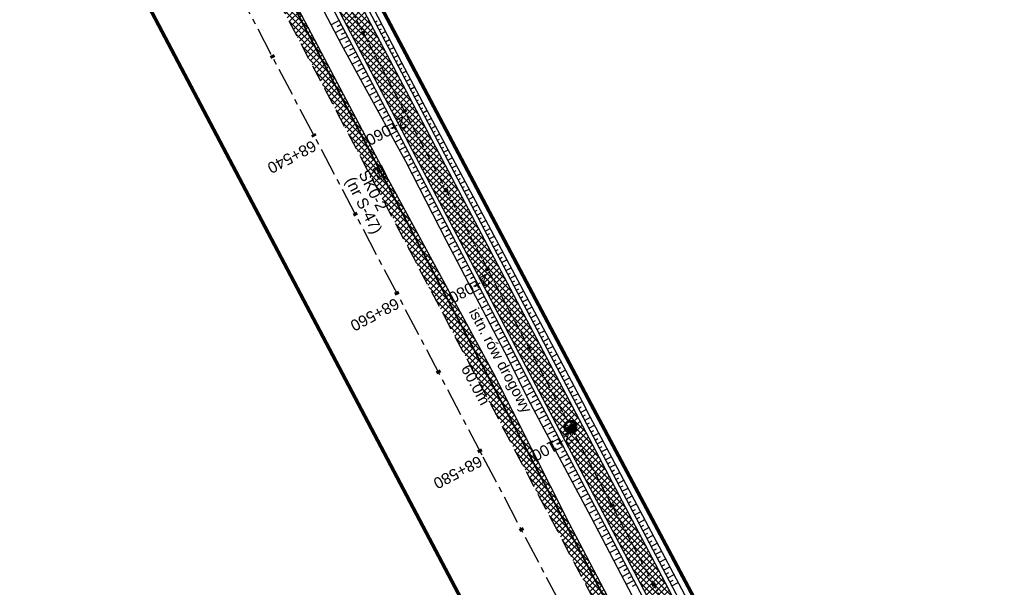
# Model space of a CAD drawing. Header units: metres. Extents: x 7529682 to 7533711, y 5721186 to 5727842.
# Tile 55 of 110: x 7530634 to 7530745, y 5725925 to 5725989. Entities that reach past the tile are written whole.
import ezdxf

# ---------------------------------------------------------------- set-up
doc = ezdxf.new("R2010")
doc.units = ezdxf.units.M
for name, pattern in [('817-dzialki-09-05-04$0$HIDDEN', [0.375, 0.25, -0.125]), ('CENTER', [50.8, 31.75, -6.35, 6.35, -6.35]), ('HIDDEN', [9.525, 6.35, -3.175])]:
    doc.linetypes.add(name, pattern=pattern)
for name, color, linetype in [('C-DROGI-SYTUACJA-ETYKIETY', 7, 'Continuous'), ('D-hatch-pobocza', 131, 'Continuous'), ('D-pobocza', 7, 'Continuous'), ('D-skarpa', 7, 'Continuous'), ('D-skarpa-kreskowanie', 7, 'Continuous')]:
    doc.layers.add(name, color=color, linetype=linetype)
doc.layers.add('D-hatch-ciag-pieszo-rowerowy', color=7, linetype='Continuous', lineweight=13, true_color=0xff9f80)
doc.layers.add('D-LR-etap-III', color=7, linetype='817-dzialki-09-05-04$0$HIDDEN', lineweight=50, true_color=0xff1aff)
for name, color, linetype, lineweight in [('D-krawędzie', 7, 'Continuous', 30), ('D-obrzeża', 7, 'Continuous', 30), ('D-opisy', 7, 'Continuous', 30), ('D-oś', 10, 'CENTER', 30), ('Sieci-T-kanal technologiczny', 4, 'kt kanał technologiczny', 30)]:
    doc.layers.add(name, color=color, linetype=linetype, lineweight=lineweight)
for name, color, linetype, true_color in [('D-opis-KT-dlugosci', 7, 'Continuous', 0xff8000), ('D-opis-KT-studnie', 7, 'Continuous', 0xff8000), ('poprzeczki', 7, 'Continuous', 0x0000c7)]:
    doc.layers.add(name, color=color, linetype=linetype, true_color=true_color)
doc.styles.add('ARIAL', font='arial.ttf', dxfattribs={"height": 1})
doc.styles.get("Standard").update_dxf_attribs({"font": 'arial.ttf'})
doc.linetypes.add('kt kanał technologiczny', pattern='A,1,-0.8,["kt",Standard,S=0.5,R=0,X=-0.7,Y=-0.15],-0.3', length=2.1)
pattern_1 = [(45, (0, 0), (-0.33675960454, 0.33675960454), []), (135, (0, 0), (-0.33675960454, -0.33675960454), [])]

# ---------------------------------------------------------------- blocks, each defined once
blk = doc.blocks.new('AeccTickLine')
at = {"color": 0, "linetype": 'ByBlock', "lineweight": -2}
blk.add_line((0, 1), (0, -1), dxfattribs=at)
blk = doc.blocks.new('kilometraz')
at = {"linetype": 'ByBlock', "lineweight": -2}
blk.add_hatch(color=0, dxfattribs=at).paths.add_polyline_path([(0, -0.28125, 0.41421356), (0.28125, 0, 0.41421356), (0, 0.28125)])
at = {"color": 0, "linetype": 'ByBlock', "lineweight": -2}
blk.add_line((0, 0.28125), (0, -0.28125), dxfattribs=at)
blk.add_circle((0, 0), 0.28125, dxfattribs=at)
blk = doc.blocks.new('SKR2')
at = {"layer": 'Sieci-T-kanal technologiczny', "color": 2, "lineweight": 25}
for points in [[(0.03, -0.19), (0.96, -1.15), (0.28, -1.81), (-0.65, -0.84)], [(-0.04, -0.54), (0.61, -1.21), (0.23, -1.57), (-0.41, -0.9)]]:
    blk.add_lwpolyline(points, close=True, dxfattribs=at)
blk.add_lwpolyline([(-0.09, -1.23), (0.28, -0.87)], dxfattribs=at)

msp = doc.modelspace()

# ---------------------------------------------------------------- hatches: boundary and pattern name
at = {"layer": 'D-hatch-ciag-pieszo-rowerowy'}
h = msp.add_hatch(dxfattribs=at)
h.set_pattern_fill('ANSI37', color=256, scale=0.15, style=0)
h.set_pattern_definition(pattern_1)
h.paths.add_polyline_path([(7530664.91, 5726005.01, 0.00515), (7530662.07, 5726010.5), (7530653.61, 5726026.49, -0.00515), (7530650.77, 5726031.98), (7530649.25, 5726035), (7530648.14, 5726034.44), (7530649.66, 5726031.42, 0.00515), (7530652.49, 5726025.93), (7530660.96, 5726009.94, -0.00515), (7530663.79, 5726004.45), (7530666.94, 5725998.21), (7530691.54, 5725951.45), (7530692.66, 5725952.01), (7530668.05, 5725998.78)])
h.paths.add_polyline_path([(7530663.79, 5726004.45, 0.00515), (7530660.96, 5726009.94), (7530652.49, 5726025.93, -0.00515), (7530649.66, 5726031.42), (7530648.14, 5726034.44), (7530647.02, 5726033.88), (7530648.54, 5726030.86, 0.00515), (7530651.37, 5726025.37), (7530659.84, 5726009.38, -0.00515), (7530662.68, 5726003.89), (7530665.83, 5725997.63), (7530690.43, 5725950.89), (7530691.54, 5725951.45), (7530666.94, 5725998.21)])
h = msp.add_hatch(dxfattribs=at)
h.set_pattern_fill('ANSI37', color=256, scale=0.15, style=0)
h.set_pattern_definition(pattern_1)
h.paths.add_polyline_path([(7530714.41, 5725910.76), (7530696.21, 5725945.27), (7530692.66, 5725952.01), (7530691.54, 5725951.45), (7530695.1, 5725944.69), (7530713.31, 5725910.18), (7530731.23, 5725876.24), (7530749.94, 5725840.8), (7530759.63, 5725822.46), (7530760.74, 5725823.04), (7530751.05, 5725841.38), (7530732.33, 5725876.83)])
h.paths.add_polyline_path([(7530713.31, 5725910.18), (7530695.1, 5725944.69), (7530691.54, 5725951.45), (7530690.43, 5725950.89), (7530693.99, 5725944.1), (7530712.2, 5725909.6), (7530730.12, 5725875.66), (7530748.84, 5725840.22), (7530758.52, 5725821.88), (7530759.63, 5725822.46), (7530749.94, 5725840.8), (7530731.23, 5725876.24)])
at = {"layer": 'D-hatch-pobocza'}
h = msp.add_hatch(dxfattribs=at)
h.set_pattern_fill('ANSI37', color=256, scale=0.15, style=0)
h.set_pattern_definition(pattern_1)
h.paths.add_polyline_path([(7530720.98, 5725884.44), (7530708.37, 5725908.34), (7530695.8, 5725932.28), (7530687.36, 5725949.02), (7530675.51, 5725970.87), (7530663.29, 5725994.02), (7530649.63, 5726020.19), (7530635.9, 5726046.17), (7530600.69, 5726114.06), (7530599.74, 5726113.51), (7530641.56, 5726032.01), (7530660.96, 5725995.07), (7530689.13, 5725941.54), (7530707.34, 5725907.03), (7530725.26, 5725873.09), (7530743.97, 5725837.65), (7530770.53, 5725787.12), (7530787.86, 5725754.27), (7530809.81, 5725712.7), (7530812.03, 5725712.54), (7530798.84, 5725737.15), (7530787.35, 5725758.8), (7530776.05, 5725780.2), (7530760.43, 5725809.79), (7530749.22, 5725830.63), (7530733.52, 5725861.06)])

# ---------------------------------------------------------------- linework, layer by layer
at = {"layer": 'D-krawędzie', "linetype": 'HIDDEN', "ltscale": 0.3, "flags": 128}
msp.add_lwpolyline([(7530572.01, 5726166.06), (7530599.74, 5726113.52), (7530641.56, 5726032.01), (7530660.96, 5725995.07), (7530689.13, 5725941.54), (7530707.34, 5725907.03), (7530725.26, 5725873.09), (7530743.97, 5725837.65), (7530770.53, 5725787.12), (7530787.86, 5725754.27), (7530809.9, 5725712.54), (7530824.74, 5725684.39), (7530840.86, 5725653.69), (7530860.68, 5725616.15), (7530865.28, 5725607.39), (7530878.05, 5725583.08), (7530918.17, 5725507.18), (7530950.16, 5725446.31), (7530993.42, 5725364.26), (7531022.77, 5725308.72), (7531053.81, 5725249.87), (7531081.17, 5725197.87), (7531103.9, 5725154.54), (7531128.12, 5725108.45), (7531149.3, 5725068.25), (7531167.38, 5725033.77), (7531197.16, 5724976.99), (7531228.15, 5724918.03), (7531253.15, 5724870.49), (7531286.8, 5724806.65), (7531306.74, 5724768.66), (7531335.09, 5724714.65), (7531357.32, 5724672.44), (7531373.64, 5724641.45), (7531392.16, 5724606), (7531418.48, 5724555.85), (7531439.73, 5724515.58), (7531476.36, 5724446.19), (7531491.8, 5724416.76), (7531531.9, 5724339.93), (7531557.23, 5724291.66), (7531569.85, 5724267.58), (7531591.38, 5724226.55), (7531610, 5724191.1), (7531616.88, 5724178), (7531629.98, 5724153.03), (7531641.01, 5724132.02), (7531664.91, 5724087.62), (7531677.64, 5724064.79), (7531683.11, 5724054.99), (7531686.75, 5724048.18), (7531695.45, 5724031.7), (7531703.75, 5724015.92), (7531709.21, 5724005.51), (7531719.39, 5723986.15), (7531726.3, 5723973), (7531732.74, 5723960.74), (7531735.13, 5723956.19)], dxfattribs=at)
at = {"layer": 'D-LR-etap-III', "ltscale": 10, "flags": 128}
msp.add_lwpolyline([(7531750.47, 5723895.1, 0.4, 0.4, 0), (7531750.5, 5723895.13, 0.4, 0.4, 0), (7531682.71, 5724022.92, 0.4, 0.4, 0), (7531619.18, 5724147.2, 0.4, 0.4, 0), (7531592.31, 5724198.49, 0.4, 0.4, 0), (7531553.26, 5724272.92, 0.4, 0.4, 0), (7531504.02, 5724366.79, 0.4, 0.4, 0), (7531482.09, 5724407.62, 0.4, 0.4, 0), (7531412.35, 5724541.18, 0.4, 0.4, 0), (7531388.46, 5724586.93, 0.4, 0.4, 0), (7531345.12, 5724669.94, 0.4, 0.4, 0), (7531127.66, 5725081.67, 0.4, 0.4, 0), (7531059.25, 5725211.04, 0.4, 0.4, 0), (7531008.01, 5725307.95, 0.4, 0.4, 0), (7530964.18, 5725390.84, 0.4, 0.4, 0), (7530914.56, 5725484.68, 0.4, 0.4, 0), (7530865.24, 5725577.49, 0.4, 0.4, 0), (7530840.09, 5725624.06, 0.4, 0.4, 0), (7530802.56, 5725694.92, 0.4, 0.4, 0), (7530755.54, 5725787.51, 0.4, 0.4, 0), (7530708.72, 5725876.3, 0.4, 0.4, 0), (7530695.12, 5725902.09, 0.4, 0.4, 0), (7530642.91, 5726001.08, 0.4, 0.4, 0), (7530634.93, 5726016.15, 0.4, 0.4, 0), (7530610.82, 5726061.93, 0.4, 0.4, 0), (7530610.82, 5726061.93, 0.4, 0.4, 0), (7530607.21, 5726063.51, 0.4, 0.4, 0), (7530597.42, 5726080.68, 0.4, 0.4, 0), (7530591.16, 5726088.44, 0.4, 0.4, 0), (7530581.28, 5726107.21, 0.4, 0.4, 0), (7530571.29, 5726130.56, 0.4, 0.4, 0), (7530549.55, 5726171.53, 0.4, 0.4, 0), (7530531.01, 5726206.47, 0.4, 0.4, 0), (7530516.46, 5726236.02, 0.4, 0.4, 0), (7530500.8, 5726266.14, 0.4, 0.4, 0), (7530491.35, 5726283.94, 0.4, 0.4, 0), (7530482.4, 5726303.41, 0.4, 0.4, 0), (7530482.4, 5726303.41, 0.4, 0.4, 0), (7530450.41, 5726357.28, 0.4, 0.4, 0), (7530397.76, 5726458.5, 0.4, 0.4, 0), (7530334.71, 5726583.66, 0.4, 0.4, 0), (7530303.94, 5726645.17, 0.4, 0.4, 0), (7530300.51, 5726651.78, 0.4, 0.4, 0), (7530289.21, 5726671.97, 0.4, 0.4, 0), (7530281.54, 5726685.57, 0.4, 0.4, 0), (7530261.37, 5726724.16, 0.4, 0.4, 0), (7530254.03, 5726738.21, 0.4, 0.4, 0), (7530197.22, 5726845.06, 0.4, 0.4, 0), (7530194.71, 5726849.15, 0.4, 0.4, 0), (7530195.92, 5726850.75, 0.4, 0.4, 0), (7530170.55, 5726892.96, 0.4, 0.4, 0), (7530143.17, 5726945.07, 0.4, 0.4, 0), (7530105.06, 5727018.32, 0.4, 0.4, 0), (7530100.06, 5727027.16, 0.4, 0.4, 0), (7530062.32, 5727099.63, 0.4, 0.4, 0), (7530015.38, 5727189.42, 0.4, 0.4, 0), (7529983.21, 5727250.21, 0.4, 0.4, 0), (7529953.28, 5727306.75, 0.4, 0.4, 0), (7529900.67, 5727406.16, 0.4, 0.4, 0), (7529890.63, 5727425.13, 0.4, 0.4, 0), (7529875.16, 5727454.43, 0.4, 0.4, 0), (7529857.56, 5727487.79, 0.4, 0.4, 0), (7529835.19, 5727530.19, 0.4, 0.4, 0), (7529811.74, 5727574.66, 0.4, 0.4, 0), (7529792.1, 5727611.92, 0.4, 0.4, 0), (7529768.07, 5727657.47, 0.4, 0.4, 0), (7529755.21, 5727682.13, 0.4, 0.4, 0), (7529753.31, 5727681.13, 0.4, 0.4, 0), (7529739.21, 5727707.77, 0.4, 0.4, 0), (7529735.39, 5727711.25, 0.4, 0.4, 0), (7529725.42, 5727730.2, 0.4, 0.4, 0), (7529723.55, 5727729.88, 0.4, 0.4, 0), (7529695.57, 5727782.93, 0.4, 0.4, 0), (7529717.68, 5727794.02, 0.4, 0.4, 0), (7529736.27, 5727758.65, 0.4, 0.4, 0), (7529736.27, 5727758.65, 0.4, 0.4, 0), (7529744.51, 5727750.41, 0.4, 0.4, 0), (7529744.51, 5727750.41, 0.4, 0.4, 0), (7529750.28, 5727738.55, 0.4, 0.4, 0), (7529777.11, 5727687.57, 0.4, 0.4, 0), (7529796.52, 5727651.33, 0.4, 0.4, 0), (7529814.94, 5727616.79, 0.4, 0.4, 0), (7529839.01, 5727572.3, 0.4, 0.4, 0), (7529860.62, 5727532.51, 0.4, 0.4, 0), (7529882.35, 5727491.5, 0.4, 0.4, 0), (7529904.87, 5727449.1, 0.4, 0.4, 0), (7529920.75, 5727418.88, 0.4, 0.4, 0), (7529946.68, 5727368.55, 0.4, 0.4, 0), (7529972.02, 5727320.57, 0.4, 0.4, 0), (7529987.74, 5727290.15, 0.4, 0.4, 0), (7529996.5, 5727273.66, 0.4, 0.4, 0), (7530017.54, 5727234.2, 0.4, 0.4, 0), (7530033.05, 5727204.86, 0.4, 0.4, 0), (7530051.62, 5727170.22, 0.4, 0.4, 0), (7530069.28, 5727137.02, 0.4, 0.4, 0), (7530089.39, 5727097.53, 0.4, 0.4, 0), (7530109.71, 5727060.75, 0.4, 0.4, 0), (7530136.77, 5727011.64, 0.4, 0.4, 0), (7530162.45, 5726962.74, 0.4, 0.4, 0), (7530187.67, 5726916.99, 0.4, 0.4, 0), (7530207.82, 5726879.34, 0.4, 0.4, 0), (7530230.63, 5726834.52, 0.4, 0.4, 0), (7530262.29, 5726776.62, 0.4, 0.4, 0), (7530277.51, 5726760.21, 0.4, 0.4, 0), (7530286.04, 5726744.11, 0.4, 0.4, 0), (7530288.1, 5726735.88, 0.4, 0.4, 0), (7530290.39, 5726725.05, 0.4, 0.4, 0), (7530296.18, 5726713.58, 0.4, 0.4, 0), (7530302.73, 5726701.18, 0.4, 0.4, 0), (7530325.69, 5726657.47, 0.4, 0.4, 0), (7530343.24, 5726623.65, 0.4, 0.4, 0), (7530360.23, 5726591.75, 0.4, 0.4, 0), (7530383.21, 5726548.06, 0.4, 0.4, 0), (7530406.02, 5726503.61, 0.4, 0.4, 0), (7530427.46, 5726462.62, 0.4, 0.4, 0), (7530447.93, 5726424.39, 0.4, 0.4, 0), (7530471.13, 5726379.92, 0.4, 0.4, 0), (7530490.5, 5726343.03, 0.4, 0.4, 0), (7530509.5, 5726306.73, 0.4, 0.4, 0), (7530529.89, 5726267.24, 0.4, 0.4, 0), (7530543.85, 5726238.99, 0.4, 0.4, 0), (7530554.81, 5726218.94, 0.4, 0.4, 0), (7530559.03, 5726212.22, 0.4, 0.4, 0), (7530563.06, 5726206.41, 0.4, 0.4, 0), (7530566.93, 5726200.46, 0.4, 0.4, 0), (7530569.77, 5726194.9, 0.4, 0.4, 0), (7530571.47, 5726191.28, 0.4, 0.4, 0), (7530572.84, 5726188.02, 0.4, 0.4, 0), (7530575.3, 5726182.03, 0.4, 0.4, 0), (7530579.74, 5726173.31, 0.4, 0.4, 0), (7530583.3, 5726167.41, 0.4, 0.4, 0), (7530593.4, 5726163.33, 0.4, 0.4, 0), (7530598.62, 5726155.26, 0.4, 0.4, 0), (7530608.26, 5726140.5, 0.4, 0.4, 0), (7530603.27, 5726136.83, 0.4, 0.4, 0), (7530606.53, 5726131.84, 0.4, 0.4, 0), (7530604.24, 5726124.22, 0.4, 0.4, 0), (7530605.85, 5726121.63, 0.4, 0.4, 0), (7530608.97, 5726116.16, 0.4, 0.4, 0), (7530618.11, 5726097.79, 0.4, 0.4, 0), (7530651.21, 5726034.96, 0.4, 0.4, 0), (7530670.24, 5725998.61, 0.4, 0.4, 0), (7530698.08, 5725945.95, 0.4, 0.4, 0), (7530716.51, 5725911.31, 0.4, 0.4, 0), (7530735.22, 5725875.67, 0.4, 0.4, 0), (7530752.5, 5725842.15, 0.4, 0.4, 0), (7530778.31, 5725793.5, 0.4, 0.4, 0), (7530797.5, 5725756.38, 0.4, 0.4, 0), (7530812.52, 5725728.29, 0.4, 0.4, 0), (7530820.04, 5725713.16, 0.4, 0.4, 0), (7530822.42, 5725710.19, 0.4, 0.4, 0), (7530833.15, 5725688.8, 0.4, 0.4, 0), (7530849.63, 5725656.16, 0.4, 0.4, 0), (7530867.98, 5725621.96, 0.4, 0.4, 0), (7530872.63, 5725612.89, 0.4, 0.4, 0), (7530880.35, 5725597.59, 0.4, 0.4, 0), (7530883.84, 5725593.39, 0.4, 0.4, 0), (7530891.78, 5725587.76, 0.4, 0.4, 0), (7530895.04, 5725584.28, 0.4, 0.4, 0), (7530897.03, 5725580.94, 0.4, 0.4, 0), (7530900.95, 5725579.95, 0.4, 0.4, 0), (7530904.81, 5725571.98, 0.4, 0.4, 0), (7530903.68, 5725568.57, 0.4, 0.4, 0), (7530908.9, 5725558.84, 0.4, 0.4, 0), (7530910.25, 5725545.67, 0.4, 0.4, 0), (7530912.87, 5725538.65, 0.4, 0.4, 0), (7530945.28, 5725478.46, 0.4, 0.4, 0), (7530959.69, 5725450.25, 0.4, 0.4, 0), (7531002.83, 5725368.19, 0.4, 0.4, 0), (7531044.7, 5725290.31, 0.4, 0.4, 0), (7531064.1, 5725253.21, 0.4, 0.4, 0), (7531083.01, 5725216.68, 0.4, 0.4, 0), (7531113.01, 5725158.47, 0.4, 0.4, 0), (7531137.36, 5725113.07, 0.4, 0.4, 0), (7531150.83, 5725086.71, 0.4, 0.4, 0), (7531159.75, 5725076.64, 0.4, 0.4, 0), (7531166.31, 5725074.58, 0.4, 0.4, 0), (7531172.29, 5725062.58, 0.4, 0.4, 0), (7531170.59, 5725055.61, 0.4, 0.4, 0), (7531173.73, 5725044.08, 0.4, 0.4, 0), (7531215.34, 5724964.86, 0.4, 0.4, 0), (7531238.05, 5724921.68, 0.4, 0.4, 0), (7531262.39, 5724875.28, 0.4, 0.4, 0), (7531295.59, 5724811.27, 0.4, 0.4, 0), (7531348.49, 5724712.36, 0.4, 0.4, 0), (7531363.74, 5724682.68, 0.4, 0.4, 0), (7531366.99, 5724675.87, 0.4, 0.4, 0), (7531382.54, 5724646.11, 0.4, 0.4, 0), (7531401.3, 5724610.87, 0.4, 0.4, 0), (7531428.96, 5724558.86, 0.4, 0.4, 0), (7531449.11, 5724520.4, 0.4, 0.4, 0), (7531477.29, 5724465.83, 0.4, 0.4, 0), (7531501, 5724421.11, 0.4, 0.4, 0), (7531512.12, 5724400.55, 0.4, 0.4, 0), (7531513.78, 5724396.76, 0.4, 0.4, 0), (7531526.32, 5724379.39, 0.4, 0.4, 0), (7531566.78, 5724302.74, 0.4, 0.4, 0), (7531612.28, 5724225.61, 0.4, 0.4, 0), (7531620.49, 5724210.55, 0.4, 0.4, 0), (7531631.58, 5724196.26, 0.4, 0.4, 0), (7531653.48, 5724152.43, 0.4, 0.4, 0), (7531661.15, 5724128.49, 0.4, 0.4, 0), (7531673.88, 5724101.19, 0.4, 0.4, 0), (7531684.69, 5724081.18, 0.4, 0.4, 0), (7531699.21, 5724051.17, 0.4, 0.4, 0), (7531704.03, 5724040.58, 0.4, 0.4, 0), (7531704.03, 5724040.58, 0.4, 0.4, 0), (7531703.91, 5724037.17, 0.4, 0.4, 0), (7531736.42, 5723969.23, 0.4, 0.4, 0), (7531738.29, 5723967.7, 0.4, 0.4, 0), (7531742.18, 5723962.35, 0.4, 0.4, 0), (7531744.29, 5723958.62, 0.4, 0.4, 0), (7531755.39, 5723944.19, 0.4, 0.4, 0), (7531758.69, 5723936.76, 0.4, 0.4, 0), (7531780.08, 5723929.25, 0.4, 0.4, 0), (7531792.61, 5723906.34, 0.4, 0.4, 0), (7531792.61, 5723906.34, 0.4, 0.4, 0), (7531756.96, 5723883.06, 0.4, 0.4, 0), (7531750.46, 5723895.13, 0.4, 0.4, 0), (7531750.46, 5723895.13, 0, 0, 0)], format="xyseb", dxfattribs=at)
at = {"layer": 'D-obrzeża'}
for points in [[(7530816.72, 5725716.02), (7530808.34, 5725732.53, 0.004099), (7530806.08, 5725736.9), (7530794.94, 5725758), (7530777.71, 5725790.9), (7530751.05, 5725841.38), (7530732.33, 5725876.83), (7530714.41, 5725910.76), (7530696.21, 5725945.27), (7530668.05, 5725998.78), (7530664.91, 5726005.01, 0.00515), (7530662.07, 5726010.5), (7530653.61, 5726026.49, -0.00515), (7530650.77, 5726031.98), (7530642.16, 5726049.1), (7530627.43, 5726076.94), (7530607.07, 5726115.58, 0.017191), (7530603.66, 5726121.55), (7530600.46, 5726126.73, -0.223174), (7530600.17, 5726129.27), (7530602.62, 5726136.56), (7530601.53, 5726138.66)], [(7530597.42, 5726127.91, 0.123992), (7530598.09, 5726125.82), (7530601.49, 5726120.31, -0.017191), (7530604.9, 5726114.34), (7530625.21, 5726075.79), (7530639.93, 5726047.96), (7530648.54, 5726030.86, 0.00515), (7530651.37, 5726025.37), (7530659.84, 5726009.38, -0.00515), (7530662.68, 5726003.89), (7530665.83, 5725997.63), (7530693.99, 5725944.1), (7530712.2, 5725909.6), (7530730.12, 5725875.66), (7530748.84, 5725840.22), (7530775.5, 5725789.74), (7530792.73, 5725756.83), (7530803.87, 5725735.73, -0.004099), (7530806.13, 5725731.36), (7530819.01, 5725705.98)]]:
    msp.add_lwpolyline(points, format="xyb", dxfattribs=at)
at = {"layer": 'D-oś', "ltscale": 0.1}
msp.add_lwpolyline([(7530915.08, 5725505.55), (7530874.95, 5725581.45), (7530862.19, 5725605.76), (7530857.58, 5725614.52), (7530837.76, 5725652.06), (7530821.64, 5725682.76), (7530806.8, 5725710.91), (7530784.77, 5725752.63), (7530767.43, 5725785.49), (7530740.87, 5725836.02), (7530722.16, 5725871.46), (7530704.24, 5725905.4), (7530686.03, 5725939.91), (7530657.86, 5725993.44), (7530638.45, 5726030.39), (7530594.85, 5726110.89), (7530594.85, 5726110.89), (7530594.85, 5726110.89), (7530540.21, 5726214.45)], dxfattribs=at)
at = {"layer": 'D-oś', "ltscale": 0.03}
msp.add_lwpolyline([(7530599.1, 5726130, 0.223174), (7530599.58, 5726125.77), (7530602.58, 5726120.93, -0.017191), (7530605.99, 5726114.96), (7530626.32, 5726076.36), (7530641.04, 5726048.53), (7530649.66, 5726031.42, 0.00515), (7530652.49, 5726025.93), (7530660.96, 5726009.94, -0.00515), (7530663.79, 5726004.45), (7530663.79, 5726004.45), (7530666.94, 5725998.21), (7530695.1, 5725944.69), (7530713.31, 5725910.18), (7530731.23, 5725876.24), (7530749.94, 5725840.8)], format="xyb", dxfattribs=at)
at = {"layer": 'D-pobocza'}
for points in [[(7530817.07, 5725716.43), (7530808.79, 5725732.76, 0.004099), (7530806.53, 5725737.13), (7530795.38, 5725758.23), (7530778.16, 5725791.14), (7530751.49, 5725841.62), (7530732.77, 5725877.06), (7530714.85, 5725911), (7530696.65, 5725945.5), (7530668.49, 5725999.02), (7530665.36, 5726005.24, 0.00515), (7530662.52, 5726010.73), (7530654.05, 5726026.72, -0.00515), (7530651.22, 5726032.21), (7530642.6, 5726049.33), (7530627.87, 5726077.17), (7530607.52, 5726115.82, 0.017191), (7530604.09, 5726121.81), (7530600.89, 5726126.99, -0.095206), (7530600.55, 5726127.88)], [(7530602.01, 5726118.49, -0.012618), (7530604.46, 5726114.11), (7530624.76, 5726075.56), (7530639.48, 5726047.74), (7530648.09, 5726030.63, 0.00515), (7530650.93, 5726025.14), (7530659.4, 5726009.16, -0.00515), (7530662.23, 5726003.66), (7530665.39, 5725997.4), (7530693.55, 5725943.87), (7530711.76, 5725909.36), (7530729.68, 5725875.43), (7530748.39, 5725839.98), (7530775.06, 5725789.51), (7530792.29, 5725756.6), (7530803.43, 5725735.5, -0.004099), (7530805.69, 5725731.13), (7530814.62, 5725713.53)]]:
    msp.add_lwpolyline(points, format="xyb", dxfattribs=at)
msp.add_lwpolyline([(7530798.84, 5725737.15), (7530787.35, 5725758.8), (7530776.05, 5725780.2), (7530760.43, 5725809.79), (7530749.22, 5725830.63), (7530733.52, 5725861.06), (7530720.98, 5725884.44), (7530708.37, 5725908.34), (7530695.8, 5725932.28), (7530687.36, 5725949.02), (7530675.51, 5725970.87), (7530663.29, 5725994.02), (7530649.63, 5726020.19), (7530635.9, 5726046.17), (7530600.69, 5726114.06), (7530599.74, 5726113.51)], dxfattribs=at)
at = {"layer": 'D-skarpa', "linetype": 'Continuous'}
msp.add_lwpolyline([(7530670.1, 5725997.26), (7530677, 5725983.95), (7530679.33, 5725979.52), (7530686.43, 5725966.31), (7530688.77, 5725961.89), (7530697.29, 5725945.84), (7530698.14, 5725944.23), (7530715.61, 5725911.4), (7530716.93, 5725908.91), (7530719.27, 5725904.49), (7530721.6, 5725900.07), (7530723.97, 5725895.67), (7530726.3, 5725891.24), (7530728.58, 5725886.79), (7530730.65, 5725882.91, -0.007251), (7530733.05, 5725878.31), (7530733.49, 5725877.44), (7530735.49, 5725873.48), (7530739.99, 5725864.54, -0.009506), (7530747.04, 5725851.31)], format="xyb", dxfattribs=at)
msp.add_lwpolyline([(7530665.59, 5725994.89), (7530670.21, 5725986.02), (7530672.6, 5725981.63), (7530677.44, 5725972.88), (7530679.72, 5725968.43), (7530682, 5725963.98), (7530688.95, 5725950.69), (7530691.16, 5725946.2), (7530692.65, 5725943.4), (7530693.52, 5725941.79), (7530695.87, 5725937.38), (7530698.23, 5725932.96), (7530702.87, 5725924.11)], dxfattribs=at)
at = {"layer": 'D-skarpa-kreskowanie', "linetype": 'Continuous'}
for p, q in [((7530669.99, 5725988.65, 107.3), (7530669.09, 5725988.18, 106.63)), ((7530670.22, 5725988.21, 107.31), (7530669.77, 5725987.97, 106.97)), ((7530674.03, 5725988.49, 107.44), (7530674.27, 5725988.62, 107.26)), ((7530674.26, 5725988.05, 107.44), (7530674.74, 5725988.3, 107.08)), ((7530670.45, 5725987.77, 107.31), (7530669.55, 5725987.29, 106.63)), ((7530670.69, 5725987.33, 107.31), (7530670.23, 5725987.09, 106.97)), ((7530674.49, 5725987.61, 107.44), (7530674.73, 5725987.73, 107.26)), ((7530674.72, 5725987.17, 107.45), (7530675.2, 5725987.42, 107.09)), ((7530670.92, 5725986.88, 107.31), (7530670.01, 5725986.41, 106.63)), ((7530671.38, 5725986, 107.31), (7530670.48, 5725985.52, 106.63)), ((7530671.15, 5725986.44, 107.31), (7530670.7, 5725986.2, 106.97)), ((7530674.96, 5725986.72, 107.45), (7530675.19, 5725986.85, 107.27)), ((7530675.19, 5725986.28, 107.45), (7530675.66, 5725986.53, 107.1)), ((7530675.42, 5725985.84, 107.45), (7530675.66, 5725985.96, 107.28)), ((7530671.85, 5725985.11, 107.32), (7530670.96, 5725984.64, 106.65)), ((7530671.62, 5725985.56, 107.32), (7530671.17, 5725985.32, 106.98)), ((7530675.66, 5725985.4, 107.45), (7530676.12, 5725985.64, 107.1)), ((7530675.89, 5725984.95, 107.45), (7530676.12, 5725985.07, 107.28)), ((7530672.32, 5725984.23, 107.32), (7530671.44, 5725983.77, 106.66)), ((7530672.08, 5725984.67, 107.32), (7530671.64, 5725984.44, 106.99)), ((7530672.55, 5725983.79, 107.32), (7530672.11, 5725983.56, 106.99)), ((7530676.12, 5725984.51, 107.46), (7530676.58, 5725984.75, 107.11)), ((7530676.35, 5725984.07, 107.46), (7530676.58, 5725984.19, 107.29)), ((7530676.59, 5725983.63, 107.46), (7530677.04, 5725983.86, 107.12)), ((7530672.78, 5725983.34, 107.32), (7530671.92, 5725982.89, 106.67)), ((7530673.01, 5725982.9, 107.33), (7530672.58, 5725982.67, 107)), ((7530676.82, 5725983.18, 107.46), (7530677.05, 5725983.3, 107.29)), ((7530677.05, 5725982.74, 107.46), (7530677.51, 5725982.98, 107.12)), ((7530673.25, 5725982.46, 107.33), (7530672.39, 5725982.01, 106.68)), ((7530673.71, 5725981.57, 107.33), (7530672.87, 5725981.13, 106.7)), ((7530673.48, 5725982.02, 107.33), (7530673.06, 5725981.79, 107.01)), ((7530677.29, 5725982.3, 107.46), (7530677.51, 5725982.42, 107.29)), ((7530677.52, 5725981.86, 107.47), (7530677.97, 5725982.1, 107.12)), ((7530677.75, 5725981.41, 107.47), (7530677.98, 5725981.53, 107.3)), ((7530674.18, 5725980.69, 107.33), (7530673.36, 5725980.26, 106.72)), ((7530673.95, 5725981.13, 107.33), (7530673.53, 5725980.91, 107.02)), ((7530677.98, 5725980.97, 107.47), (7530678.44, 5725981.21, 107.13)), ((7530678.22, 5725980.53, 107.47), (7530678.44, 5725980.65, 107.3)), ((7530674.64, 5725979.8, 107.34), (7530673.84, 5725979.38, 106.73)), ((7530674.41, 5725980.25, 107.34), (7530674.01, 5725980.03, 107.03)), ((7530674.88, 5725979.36, 107.34), (7530674.48, 5725979.15, 107.04)), ((7530678.45, 5725980.09, 107.47), (7530678.91, 5725980.33, 107.13)), ((7530678.68, 5725979.64, 107.47), (7530678.91, 5725979.76, 107.3)), ((7530678.92, 5725979.2, 107.48), (7530679.37, 5725979.44, 107.13)), ((7530675.11, 5725978.92, 107.34), (7530674.33, 5725978.51, 106.75)), ((7530675.34, 5725978.48, 107.34), (7530674.96, 5725978.27, 107.05)), ((7530679.15, 5725978.76, 107.48), (7530679.38, 5725978.88, 107.3)), ((7530679.38, 5725978.32, 107.48), (7530679.85, 5725978.56, 107.13)), ((7530675.58, 5725978.03, 107.34), (7530674.81, 5725977.63, 106.77)), ((7530676.04, 5725977.15, 107.35), (7530675.3, 5725976.76, 106.79)), ((7530675.81, 5725977.59, 107.35), (7530675.43, 5725977.39, 107.06)), ((7530679.61, 5725977.87, 107.48), (7530679.85, 5725978, 107.3)), ((7530679.85, 5725977.43, 107.48), (7530680.32, 5725977.68, 107.13)), ((7530680.08, 5725976.99, 107.48), (7530680.32, 5725977.11, 107.31)), ((7530676.51, 5725976.26, 107.35), (7530675.78, 5725975.88, 106.8)), ((7530676.27, 5725976.71, 107.35), (7530675.91, 5725976.51, 107.07)), ((7530680.31, 5725976.55, 107.49), (7530680.79, 5725976.8, 107.12)), ((7530680.55, 5725976.1, 107.49), (7530680.79, 5725976.23, 107.31)), ((7530676.97, 5725975.38, 107.35), (7530676.26, 5725975.01, 106.82)), ((7530676.74, 5725975.82, 107.35), (7530676.38, 5725975.63, 107.08)), ((7530677.21, 5725974.94, 107.36), (7530676.86, 5725974.75, 107.09)), ((7530680.78, 5725975.66, 107.49), (7530681.27, 5725975.92, 107.12)), ((7530681.01, 5725975.22, 107.49), (7530681.26, 5725975.35, 107.31)), ((7530681.24, 5725974.78, 107.49), (7530681.74, 5725975.04, 107.12)), ((7530677.44, 5725974.49, 107.36), (7530676.75, 5725974.13, 106.84)), ((7530677.67, 5725974.05, 107.36), (7530677.33, 5725973.87, 107.1)), ((7530681.48, 5725974.33, 107.49), (7530681.73, 5725974.47, 107.31)), ((7530681.71, 5725973.89, 107.5), (7530682.21, 5725974.16, 107.12)), ((7530677.9, 5725973.61, 107.36), (7530677.23, 5725973.26, 106.86)), ((7530678.37, 5725972.72, 107.36), (7530677.7, 5725972.37, 106.86)), ((7530678.14, 5725973.17, 107.36), (7530677.8, 5725972.99, 107.11)), ((7530681.94, 5725973.45, 107.5), (7530682.2, 5725973.58, 107.31)), ((7530682.18, 5725973.01, 107.5), (7530682.68, 5725973.27, 107.12)), ((7530682.41, 5725972.56, 107.5), (7530682.66, 5725972.7, 107.31)), ((7530678.84, 5725971.84, 107.37), (7530678.16, 5725971.48, 106.86)), ((7530678.6, 5725972.28, 107.37), (7530678.27, 5725972.1, 107.11)), ((7530682.64, 5725972.12, 107.5), (7530683.16, 5725972.39, 107.11)), ((7530682.87, 5725971.68, 107.5), (7530683.13, 5725971.82, 107.31)), ((7530679.3, 5725970.95, 107.37), (7530678.61, 5725970.59, 106.85)), ((7530679.07, 5725971.4, 107.37), (7530678.73, 5725971.22, 107.11)), ((7530679.53, 5725970.51, 107.37), (7530679.19, 5725970.33, 107.11)), ((7530683.11, 5725971.24, 107.51), (7530683.63, 5725971.51, 107.11)), ((7530683.34, 5725970.79, 107.51), (7530683.6, 5725970.93, 107.31)), ((7530683.57, 5725970.35, 107.51), (7530684.1, 5725970.63, 107.11)), ((7530679.77, 5725970.07, 107.37), (7530679.07, 5725969.7, 106.85)), ((7530680, 5725969.63, 107.38), (7530679.65, 5725969.44, 107.11)), ((7530683.81, 5725969.91, 107.51), (7530684.07, 5725970.05, 107.31)), ((7530684.04, 5725969.47, 107.51), (7530684.58, 5725969.75, 107.11)), ((7530680.23, 5725969.18, 107.38), (7530679.52, 5725968.81, 106.84)), ((7530680.7, 5725968.3, 107.38), (7530679.98, 5725967.92, 106.84)), ((7530680.47, 5725968.74, 107.38), (7530680.11, 5725968.55, 107.11)), ((7530684.27, 5725969.02, 107.51), (7530684.54, 5725969.17, 107.31)), ((7530684.5, 5725968.58, 107.52), (7530685.05, 5725968.87, 107.1)), ((7530684.74, 5725968.14, 107.52), (7530685.01, 5725968.28, 107.31)), ((7530681.16, 5725967.41, 107.38), (7530680.43, 5725967.03, 106.83)), ((7530680.93, 5725967.86, 107.38), (7530680.57, 5725967.67, 107.11)), ((7530684.97, 5725967.7, 107.52), (7530685.52, 5725967.99, 107.1)), ((7530685.2, 5725967.25, 107.52), (7530685.48, 5725967.4, 107.31)), ((7530681.63, 5725966.53, 107.39), (7530680.89, 5725966.14, 106.83)), ((7530681.4, 5725966.97, 107.39), (7530681.03, 5725966.78, 107.11)), ((7530681.86, 5725966.09, 107.39), (7530681.49, 5725965.89, 107.11)), ((7530685.44, 5725966.81, 107.52), (7530686, 5725967.11, 107.1)), ((7530685.67, 5725966.37, 107.52), (7530685.95, 5725966.52, 107.31)), ((7530685.9, 5725965.93, 107.53), (7530686.47, 5725966.23, 107.1)), ((7530682.09, 5725965.64, 107.39), (7530681.35, 5725965.25, 106.83)), ((7530682.33, 5725965.2, 107.39), (7530681.95, 5725965, 107.11)), ((7530686.13, 5725965.48, 107.53), (7530686.42, 5725965.63, 107.31)), ((7530686.37, 5725965.04, 107.53), (7530686.94, 5725965.34, 107.1)), ((7530682.56, 5725964.76, 107.39), (7530681.8, 5725964.36, 106.82)), ((7530683.03, 5725963.87, 107.4), (7530682.26, 5725963.47, 106.82)), ((7530682.79, 5725964.32, 107.4), (7530682.41, 5725964.12, 107.11)), ((7530686.6, 5725964.6, 107.53), (7530686.89, 5725964.75, 107.31)), ((7530686.83, 5725964.16, 107.53), (7530687.41, 5725964.46, 107.1)), ((7530687.06, 5725963.71, 107.53), (7530687.35, 5725963.87, 107.32)), ((7530683.49, 5725962.99, 107.4), (7530682.73, 5725962.59, 106.83)), ((7530683.26, 5725963.43, 107.4), (7530682.88, 5725963.23, 107.11)), ((7530687.3, 5725963.27, 107.54), (7530687.88, 5725963.58, 107.1)), ((7530687.53, 5725962.83, 107.54), (7530687.82, 5725962.98, 107.32)), ((7530683.96, 5725962.1, 107.4), (7530683.19, 5725961.7, 106.83)), ((7530683.72, 5725962.55, 107.4), (7530683.34, 5725962.34, 107.11)), ((7530684.19, 5725961.66, 107.41), (7530683.81, 5725961.46, 107.12)), ((7530687.76, 5725962.39, 107.54), (7530688.34, 5725962.69, 107.1)), ((7530688, 5725961.94, 107.54), (7530688.29, 5725962.1, 107.32)), ((7530688.23, 5725961.5, 107.54), (7530688.81, 5725961.81, 107.1)), ((7530684.42, 5725961.22, 107.41), (7530683.65, 5725960.81, 106.83)), ((7530684.66, 5725960.78, 107.41), (7530684.27, 5725960.57, 107.12)), ((7530688.46, 5725961.06, 107.54), (7530688.75, 5725961.21, 107.32)), ((7530688.69, 5725960.62, 107.55), (7530689.28, 5725960.93, 107.1)), ((7530684.89, 5725960.33, 107.41), (7530684.12, 5725959.93, 106.83)), ((7530685.35, 5725959.45, 107.41), (7530684.58, 5725959.04, 106.83)), ((7530685.12, 5725959.89, 107.41), (7530684.74, 5725959.69, 107.12)), ((7530688.93, 5725960.17, 107.55), (7530689.22, 5725960.33, 107.33)), ((7530689.16, 5725959.73, 107.55), (7530689.75, 5725960.04, 107.1)), ((7530689.39, 5725959.29, 107.55), (7530689.69, 5725959.45, 107.33)), ((7530685.82, 5725958.56, 107.42), (7530685.04, 5725958.16, 106.83)), ((7530685.59, 5725959.01, 107.42), (7530685.2, 5725958.8, 107.12)), ((7530689.63, 5725958.85, 107.55), (7530690.22, 5725959.16, 107.11)), ((7530689.86, 5725958.4, 107.55), (7530690.16, 5725958.56, 107.33)), ((7530686.29, 5725957.68, 107.42), (7530685.51, 5725957.27, 106.83)), ((7530686.05, 5725958.12, 107.42), (7530685.66, 5725957.92, 107.13)), ((7530686.52, 5725957.24, 107.42), (7530686.13, 5725957.03, 107.13)), ((7530690.09, 5725957.96, 107.56), (7530690.69, 5725958.28, 107.11)), ((7530690.32, 5725957.52, 107.56), (7530690.62, 5725957.68, 107.33)), ((7530690.56, 5725957.08, 107.56), (7530691.16, 5725957.39, 107.11)), ((7530686.75, 5725956.79, 107.42), (7530685.97, 5725956.38, 106.84)), ((7530686.98, 5725956.35, 107.43), (7530686.59, 5725956.15, 107.13)), ((7530690.79, 5725956.63, 107.56), (7530691.09, 5725956.79, 107.33)), ((7530691.02, 5725956.19, 107.56), (7530691.63, 5725956.51, 107.11)), ((7530687.22, 5725955.91, 107.43), (7530686.43, 5725955.5, 106.84)), ((7530687.68, 5725955.02, 107.43), (7530686.9, 5725954.61, 106.84)), ((7530687.45, 5725955.47, 107.43), (7530687.06, 5725955.26, 107.13)), ((7530691.26, 5725955.75, 107.56), (7530691.56, 5725955.91, 107.34)), ((7530691.49, 5725955.31, 107.57), (7530692.09, 5725955.63, 107.11)), ((7530691.72, 5725954.87, 107.57), (7530692.02, 5725955.02, 107.34)), ((7530688.15, 5725954.14, 107.43), (7530687.36, 5725953.73, 106.84)), ((7530687.92, 5725954.58, 107.43), (7530687.52, 5725954.37, 107.14)), ((7530691.95, 5725954.42, 107.57), (7530692.56, 5725954.74, 107.11)), ((7530692.19, 5725953.98, 107.57), (7530692.49, 5725954.14, 107.34)), ((7530688.61, 5725953.25, 107.44), (7530687.83, 5725952.84, 106.84)), ((7530688.38, 5725953.7, 107.44), (7530687.99, 5725953.49, 107.14)), ((7530688.85, 5725952.81, 107.44), (7530688.45, 5725952.6, 107.14)), ((7530692.42, 5725953.54, 107.57), (7530693.03, 5725953.86, 107.11)), ((7530692.65, 5725953.1, 107.57), (7530692.96, 5725953.26, 107.34)), ((7530692.89, 5725952.65, 107.58), (7530693.5, 5725952.98, 107.11)), ((7530689.08, 5725952.37, 107.44), (7530688.29, 5725951.95, 106.84)), ((7530689.31, 5725951.93, 107.44), (7530688.92, 5725951.72, 107.14)), ((7530693.12, 5725952.21, 107.58), (7530693.43, 5725952.37, 107.35)), ((7530693.35, 5725951.77, 107.58), (7530693.97, 5725952.09, 107.11)), ((7530689.55, 5725951.48, 107.44), (7530688.75, 5725951.07, 106.85)), ((7530690.01, 5725950.6, 107.45), (7530689.2, 5725950.17, 106.84)), ((7530689.78, 5725951.04, 107.45), (7530689.38, 5725950.83, 107.15)), ((7530693.58, 5725951.33, 107.58), (7530693.89, 5725951.49, 107.35)), ((7530693.82, 5725950.88, 107.58), (7530694.44, 5725951.21, 107.12)), ((7530694.05, 5725950.44, 107.58), (7530694.36, 5725950.6, 107.35)), ((7530690.48, 5725949.71, 107.45), (7530689.65, 5725949.28, 106.83)), ((7530690.24, 5725950.16, 107.45), (7530689.83, 5725949.94, 107.14)), ((7530694.28, 5725950, 107.59), (7530694.91, 5725950.33, 107.12)), ((7530694.52, 5725949.56, 107.59), (7530694.83, 5725949.72, 107.35)), ((7530690.94, 5725948.83, 107.45), (7530690.09, 5725948.38, 106.81)), ((7530690.71, 5725949.27, 107.45), (7530690.29, 5725949.05, 107.14)), ((7530691.18, 5725948.39, 107.46), (7530690.74, 5725948.16, 107.13)), ((7530694.75, 5725949.11, 107.59), (7530695.37, 5725949.44, 107.12)), ((7530694.98, 5725948.67, 107.59), (7530695.3, 5725948.84, 107.35)), ((7530695.21, 5725948.23, 107.59), (7530695.84, 5725948.56, 107.12)), ((7530691.41, 5725947.94, 107.46), (7530690.53, 5725947.48, 106.8)), ((7530691.64, 5725947.5, 107.46), (7530691.2, 5725947.27, 107.12)), ((7530695.45, 5725947.79, 107.59), (7530695.76, 5725947.95, 107.36)), ((7530695.68, 5725947.34, 107.6), (7530696.31, 5725947.68, 107.12)), ((7530691.87, 5725947.06, 107.46), (7530690.97, 5725946.59, 106.78)), ((7530692.34, 5725946.17, 107.46), (7530691.43, 5725945.7, 106.78)), ((7530692.11, 5725946.62, 107.46), (7530691.65, 5725946.38, 107.12)), ((7530695.91, 5725946.9, 107.6), (7530696.23, 5725947.07, 107.36)), ((7530696.15, 5725946.46, 107.6), (7530696.78, 5725946.79, 107.12)), ((7530696.38, 5725946.02, 107.6), (7530696.7, 5725946.18, 107.36)), ((7530692.81, 5725945.29, 107.47), (7530691.9, 5725944.81, 106.79)), ((7530692.57, 5725945.73, 107.47), (7530692.12, 5725945.49, 107.12)), ((7530696.61, 5725945.57, 107.6), (7530697.25, 5725945.91, 107.12)), ((7530696.84, 5725945.13, 107.6), (7530697.16, 5725945.3, 107.36)), ((7530693.27, 5725944.4, 107.47), (7530692.37, 5725943.93, 106.79)), ((7530693.04, 5725944.85, 107.47), (7530692.59, 5725944.61, 107.13)), ((7530693.5, 5725943.96, 107.47), (7530693.06, 5725943.73, 107.13)), ((7530697.08, 5725944.69, 107.61), (7530697.72, 5725945.03, 107.12)), ((7530697.31, 5725944.25, 107.61), (7530697.63, 5725944.42, 107.37)), ((7530697.54, 5725943.8, 107.61), (7530698.19, 5725944.14, 107.12)), ((7530693.74, 5725943.52, 107.47), (7530692.84, 5725943.05, 106.8)), ((7530693.97, 5725943.08, 107.48), (7530693.52, 5725942.84, 107.14)), ((7530697.78, 5725943.36, 107.61), (7530698.1, 5725943.53, 107.37)), ((7530698.01, 5725942.92, 107.61), (7530698.66, 5725943.26, 107.12)), ((7530694.2, 5725942.64, 107.48), (7530693.31, 5725942.17, 106.81)), ((7530694.67, 5725941.75, 107.48), (7530693.79, 5725941.28, 106.81)), ((7530694.44, 5725942.19, 107.48), (7530693.99, 5725941.96, 107.14)), ((7530698.24, 5725942.48, 107.61), (7530698.57, 5725942.65, 107.37)), ((7530698.48, 5725942.04, 107.62), (7530699.13, 5725942.38, 107.13)), ((7530698.71, 5725941.59, 107.62), (7530699.04, 5725941.76, 107.37)), ((7530695.14, 5725940.87, 107.48), (7530694.26, 5725940.4, 106.82)), ((7530694.9, 5725941.31, 107.48), (7530694.46, 5725941.08, 107.15)), ((7530698.94, 5725941.15, 107.62), (7530699.6, 5725941.5, 107.13)), ((7530699.18, 5725940.71, 107.62), (7530699.5, 5725940.88, 107.37)), ((7530695.6, 5725939.98, 107.49), (7530694.73, 5725939.52, 106.83)), ((7530695.37, 5725940.42, 107.49), (7530694.93, 5725940.19, 107.15)), ((7530695.84, 5725939.54, 107.49), (7530695.4, 5725939.31, 107.16)), ((7530699.41, 5725940.27, 107.62), (7530700.07, 5725940.61, 107.13)), ((7530699.64, 5725939.82, 107.62), (7530699.97, 5725940, 107.38)), ((7530699.88, 5725939.38, 107.63), (7530700.54, 5725939.73, 107.13)), ((7530696.07, 5725939.1, 107.49), (7530695.2, 5725938.64, 106.83)), ((7530696.3, 5725938.66, 107.49), (7530695.87, 5725938.43, 107.17)), ((7530700.11, 5725938.94, 107.63), (7530700.44, 5725939.11, 107.38)), ((7530700.34, 5725938.5, 107.63), (7530701.01, 5725938.85, 107.13)), ((7530696.54, 5725938.21, 107.49), (7530695.67, 5725937.76, 106.84)), ((7530697, 5725937.33, 107.5), (7530696.14, 5725936.87, 106.85)), ((7530696.77, 5725937.77, 107.5), (7530696.34, 5725937.54, 107.17)), ((7530700.58, 5725938.06, 107.63), (7530700.91, 5725938.23, 107.38)), ((7530700.81, 5725937.61, 107.63), (7530701.48, 5725937.96, 107.13)), ((7530701.04, 5725937.17, 107.63), (7530701.38, 5725937.35, 107.38)), ((7530697.47, 5725936.44, 107.5), (7530696.61, 5725935.99, 106.85)), ((7530697.24, 5725936.89, 107.5), (7530696.81, 5725936.66, 107.17)), ((7530701.28, 5725936.73, 107.64), (7530701.95, 5725937.08, 107.13)), ((7530701.51, 5725936.29, 107.64), (7530701.85, 5725936.46, 107.39)), ((7530697.94, 5725935.56, 107.5), (7530697.08, 5725935.11, 106.86)), ((7530697.7, 5725936, 107.5), (7530697.28, 5725935.78, 107.18)), ((7530698.17, 5725935.12, 107.51), (7530697.74, 5725934.89, 107.18)), ((7530701.74, 5725935.84, 107.64), (7530702.41, 5725936.2, 107.13)), ((7530701.98, 5725935.4, 107.64), (7530702.31, 5725935.58, 107.39)), ((7530702.21, 5725934.96, 107.64), (7530702.88, 5725935.32, 107.13)), ((7530698.4, 5725934.68, 107.51), (7530697.55, 5725934.23, 106.87)), ((7530698.64, 5725934.23, 107.51), (7530698.21, 5725934.01, 107.19)), ((7530702.44, 5725934.52, 107.64), (7530702.78, 5725934.7, 107.39)), ((7530702.68, 5725934.08, 107.65), (7530703.35, 5725934.43, 107.14)), ((7530698.87, 5725933.79, 107.51), (7530698.02, 5725933.34, 106.87)), ((7530699.34, 5725932.91, 107.51), (7530698.49, 5725932.46, 106.88)), ((7530699.1, 5725933.35, 107.51), (7530698.68, 5725933.13, 107.19)), ((7530702.91, 5725933.63, 107.65), (7530703.25, 5725933.81, 107.39)), ((7530703.14, 5725933.19, 107.65), (7530703.82, 5725933.55, 107.14)), ((7530703.38, 5725932.75, 107.65), (7530703.72, 5725932.93, 107.39)), ((7530699.8, 5725932.02, 107.52), (7530698.95, 5725931.57, 106.88)), ((7530699.57, 5725932.46, 107.52), (7530699.15, 5725932.24, 107.2)), ((7530703.61, 5725932.31, 107.65), (7530704.29, 5725932.67, 107.14)), ((7530703.84, 5725931.86, 107.65), (7530704.19, 5725932.04, 107.4)), ((7530700.27, 5725931.14, 107.52), (7530699.42, 5725930.69, 106.88)), ((7530700.04, 5725931.58, 107.52), (7530699.61, 5725931.36, 107.2)), ((7530704.08, 5725931.42, 107.66), (7530704.76, 5725931.78, 107.14)), ((7530704.31, 5725930.98, 107.66), (7530704.65, 5725931.16, 107.4)), ((7530704.54, 5725930.54, 107.66), (7530705.23, 5725930.9, 107.14)), ((7530700.74, 5725930.25, 107.52), (7530699.88, 5725929.8, 106.88)), ((7530700.5, 5725930.7, 107.52), (7530700.08, 5725930.47, 107.2)), ((7530700.97, 5725929.81, 107.53), (7530700.54, 5725929.59, 107.2)), ((7530704.78, 5725930.1, 107.66), (7530705.12, 5725930.28, 107.4)), ((7530705.01, 5725929.65, 107.66), (7530705.7, 5725930.02, 107.14)), ((7530701.2, 5725929.37, 107.53), (7530700.35, 5725928.92, 106.88)), ((7530701.44, 5725928.93, 107.53), (7530701.01, 5725928.7, 107.21)), ((7530705.24, 5725929.21, 107.66), (7530705.59, 5725929.39, 107.4)), ((7530705.48, 5725928.77, 107.67), (7530706.17, 5725929.13, 107.14)), ((7530705.71, 5725928.33, 107.67), (7530706.06, 5725928.51, 107.41)), ((7530701.67, 5725928.48, 107.53), (7530700.81, 5725928.03, 106.88)), ((7530702.14, 5725927.6, 107.53), (7530701.27, 5725927.15, 106.88)), ((7530701.9, 5725928.04, 107.53), (7530701.47, 5725927.82, 107.21)), ((7530705.94, 5725927.88, 107.67), (7530706.64, 5725928.25, 107.14)), ((7530706.18, 5725927.44, 107.67), (7530706.53, 5725927.63, 107.41)), ((7530702.6, 5725926.72, 107.54), (7530701.74, 5725926.26, 106.89)), ((7530702.37, 5725927.16, 107.54), (7530701.94, 5725926.93, 107.21)), ((7530706.41, 5725927, 107.67), (7530707.11, 5725927.37, 107.14)), ((7530706.64, 5725926.56, 107.67), (7530707, 5725926.74, 107.41)), ((7530706.88, 5725926.12, 107.68), (7530707.58, 5725926.49, 107.15)), ((7530703.07, 5725925.83, 107.54), (7530702.2, 5725925.37, 106.89)), ((7530702.84, 5725926.27, 107.54), (7530702.4, 5725926.04, 107.21)), ((7530703.3, 5725925.39, 107.54), (7530702.87, 5725925.16, 107.22)), ((7530707.11, 5725925.67, 107.68), (7530707.46, 5725925.86, 107.41)), ((7530707.34, 5725925.23, 107.68), (7530708.05, 5725925.6, 107.15))]:
    msp.add_line(p, q, dxfattribs=at)
at = {"layer": 'Sieci-T-kanal technologiczny', "ltscale": 2}
msp.add_lwpolyline([(7530883.75, 5725574.78, 0.2, 0.2, 0), (7530867.1, 5725606.24, 0.2, 0.2, 0), (7530839.5, 5725658.51, 0.2, 0.2, 0), (7530812.25, 5725710.73, 0.2, 0.2, 0), (7530784.74, 5725762.92, 0.2, 0.2, 0), (7530757.15, 5725815.07, 0.2, 0.2, 0), (7530729.72, 5725867.31, 0.2, 0.2, 0), (7530702.1, 5725919.44, 0.2, 0.2, 0), (7530674.65, 5725971.67, 0.2, 0.2, 0), (7530647.21, 5726023.98, 0.2, 0.2, 0), (7530619.89, 5726076.2, 0.2, 0.2, 0), (7530598.02, 5726118.78, 0.2, 0.2, 0), (7530598.24, 5726131.1, 0.2, 0.2, 0)], format="xyseb", dxfattribs=at)

# ---------------------------------------------------------------- block references
at = {"layer": 'C-DROGI-SYTUACJA-ETYKIETY', "color": 7, "linetype": 'Continuous', "lineweight": 60, "xscale": 0.25, "yscale": 0.25, "zscale": 0.25}
for p, rotation in [((7530662.5, 5725984.63), 297.7532756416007), ((7530667.16, 5725975.78), 297.7532756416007), ((7530671.81, 5725966.93), 297.7532756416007), ((7530676.47, 5725958.08), 297.7532756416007), ((7530681.13, 5725949.23), 297.7532756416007), ((7530685.78, 5725940.38), 297.7532756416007), ((7530690.45, 5725931.54), 297.817559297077)]:
    msp.add_blockref('AeccTickLine', p, dxfattribs=dict(at, rotation=rotation))
at = {"layer": 'poprzeczki', "color": 7, "linetype": 'Continuous', "lineweight": 60, "xscale": 0.25, "yscale": 0.25, "zscale": 0.25}
for p, rotation in [((7530672.67, 5725987.32), 297.7532773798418), ((7530677.32, 5725978.47), 297.7532773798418), ((7530681.98, 5725969.62), 297.7532773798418), ((7530686.64, 5725960.77), 297.7532773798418), ((7530691.29, 5725951.92), 297.7532773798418), ((7530700.62, 5725934.23), 297.8175593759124), ((7530705.29, 5725925.38), 297.8175593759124)]:
    msp.add_blockref('AeccTickLine', p, dxfattribs=dict(at, rotation=rotation))
at = {"layer": 'poprzeczki', "color": 10, "linetype": 'Continuous', "lineweight": 60, "xscale": 2.249999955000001, "yscale": 2.249999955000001, "zscale": 2.249999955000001, "rotation": 297.8175593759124}
msp.add_blockref('kilometraz', (7530695.95, 5725943.07), dxfattribs=at)
at = {"layer": 'Sieci-T-kanal technologiczny', "rotation": 163.7281158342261}
msp.add_blockref('SKR2', (7530674.45, 5725970.63), dxfattribs=at)

# ---------------------------------------------------------------- texts
at = {"layer": 'C-DROGI-SYTUACJA-ETYKIETY', "color": 7}
for s, rotation, p in [('2+060', 207.7533, (7530677.17, 5725977.96)), ('68+540', 207.7533, (7530667, 5725975.27)), ('2+080', 207.7533, (7530686.48, 5725960.26)), ('68+560', 207.7533, (7530676.31, 5725957.58)), ('2+100', 207.8176, (7530695.8, 5725942.56)), ('68+580', 207.7533, (7530685.63, 5725939.88))]:
    msp.add_text(s, height=1.25, rotation=rotation, dxfattribs=at).set_placement(p)
at = {"layer": 'D-opis-KT-dlugosci', "style": 'ARIAL'}
msp.add_text('60.0m', height=1.25, rotation=298.3346, dxfattribs=at).set_placement((7530683.62, 5725949.63))
at = {"layer": 'D-opis-KT-studnie', "insert": (7530673.25, 5725972.05, 10.12), "char_height": 1.25, "attachment_point": 1, "rotation": 297, "line_spacing_factor": 0.8, "style": 'ARIAL'}
msp.add_mtext_dynamic_manual_height_columns('SK0-2\\P(nr S-47)', width=11.2555, gutter_width=6, heights=[0], dxfattribs=at)
at = {"layer": 'D-opisy'}
msp.add_text('istn. rów drogowy', height=1.2, rotation=298.1037, dxfattribs=at).set_placement((7530684.5, 5725956))

doc.saveas('drawing.dxf')
